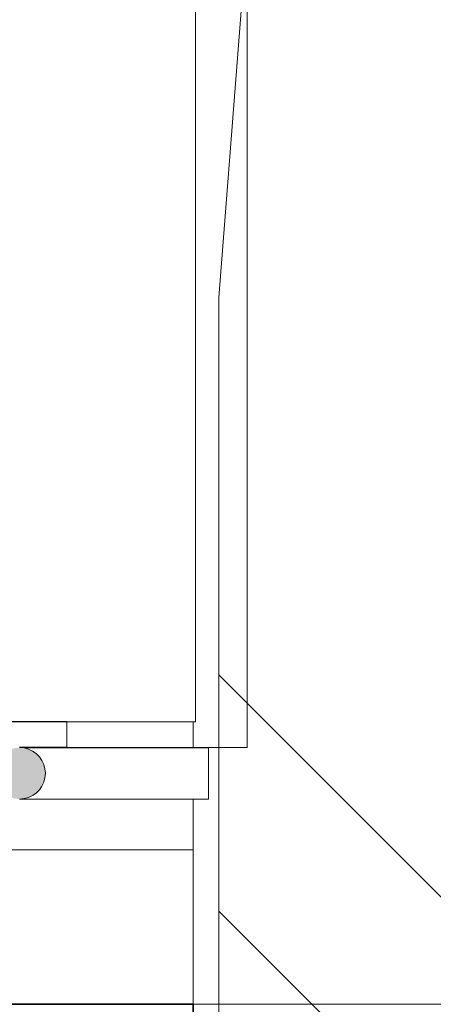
# Model space of a CAD drawing. Header units: millimetres. Extents: x -8078 to 241103, y -4319 to 602442.
# Tile 33 of 148: x 38455 to 38777, y 261512 to 262277. Entities that reach past the tile are written whole.
import ezdxf

# ---------------------------------------------------------------- set-up
doc = ezdxf.new("R2010")
doc.units = ezdxf.units.MM
doc.header["$MEASUREMENT"] = 0
doc.set_wipeout_variables(frame=1)
doc.linetypes.add('Wipeout_Contour', pattern=[1000, 0, -1000])
for name, color, linetype in [('#podkład', 252, 'Continuous'), ('- A - ocieplenie', 7, 'Continuous'), ('2D - Ogólne', 7, 'Continuous')]:
    doc.layers.add(name, color=color, linetype=linetype)

# ---------------------------------------------------------------- blocks, each defined once
blk = doc.blocks.new('qqe433333')
at = {"color": 252, "linetype": 'Continuous', "lineweight": 20, "ltscale": 100}
blk.add_line((-760.76, 684409.1), (-760.76, 683169.1), dxfattribs=at)
at = {"layer": '2D - Ogólne', "color": 252, "linetype": 'Continuous', "lineweight": 13, "ltscale": 100, "flags": 128}
blk.add_lwpolyline([(-802.6, 681469.49), (-802.6, 685156.01), (-154.45, 685156.01), (-154.45, 681469.49)], close=True, dxfattribs=at)
at = {"color": 252, "linetype": 'Wipeout_Contour', "lineweight": 0, "ltscale": 3745109.471471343}
blk.add_wipeout([(-502.6, 682839.49), (-332.6, 682839.49), (-332.6, 682969.49), (-802.6, 682969.49), (-802.6, 682966.53), (-552.6, 682966.53), (-552.6, 682959.49), (-502.6, 682959.49)], dxfattribs=at).dxf.layer = '- A - ocieplenie'
at = {"color": 252, "linetype": 'Wipeout_Contour', "lineweight": 0, "ltscale": 1875116.039601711}
blk.add_wipeout([(-800.89, 683189.1), (-800.89, 684389.1), (-1162.6, 684389.1), (-1162.6, 683189.1)], dxfattribs=at)
at = {"layer": '2D - Ogólne', "linetype": 'Continuous', "lineweight": 20}
h = blk.add_hatch(dxfattribs=at)
h.set_pattern_fill('Podwójny_szraf_1_4_0008', color=252, angle=90, style=0, pattern_type=2)
h.set_pattern_definition([(135, (-1702.6, 957497.23), (-459.6194, -459.6194), []), (135, (-1794.5, 957405.3), (-459.6194, -459.6194), [])])
h.paths.add_polyline_path([(-632.6, 667889.41), (-632.6, 660537.97), (4861.48, 660537.97), (4861.48, 667889.41), (4861.48, 675919.49), (4861.48, 690940.49), (3807.4, 690940.49), (-632.6, 690940.49), (-632.6, 685441.22), (-782.6, 683519.1), (-782.6, 682100.83), (516.78, 682100.83), (516.78, 681469.49), (3867.4, 681469.49), (3867.4, 675893.89), (1897.4, 675893.89), (1897.4, 667889.41)])
at = {"color": 252, "linetype": 'Continuous', "lineweight": 20, "ltscale": 100}
blk.add_line((-800.89, 684389.1), (-800.89, 683189.1), dxfattribs=at)
at = {"layer": '2D - Ogólne', "color": 252, "linetype": 'Continuous', "lineweight": 13, "ltscale": 100, "flags": 128}
blk.add_lwpolyline([(4861.48, 690940.49), (4861.48, 675919.49), (4861.48, 667889.41), (4861.48, 660537.97), (-632.6, 660537.97), (-632.6, 667889.41), (1897.4, 667889.41), (1897.4, 675893.89), (3867.4, 675893.89), (3867.4, 681469.49), (516.78, 681469.49), (516.78, 682100.83), (-782.6, 682100.83), (-782.6, 683519.1), (-632.6, 685441.22), (-632.6, 690940.49)], dxfattribs=at)
at = {"color": 252, "linetype": 'Wipeout_Contour', "lineweight": 0, "ltscale": 1874953.685618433}
blk.add_wipeout([(-802.6, 682969.49), (-802.6, 683089.49), (-1482.6, 683089.49), (-1482.6, 682969.49)], dxfattribs=at).dxf.layer = '- A - ocieplenie'
at = {"color": 252, "linetype": 'Wipeout_Contour', "lineweight": 0, "ltscale": 1874873.41315544}
blk.add_wipeout([(-1262.92, 683169.1), (-901.21, 683169.1), (-901.21, 683189.1), (-1262.92, 683189.1)], dxfattribs=at)
at = {"linetype": 'Continuous', "lineweight": 0}
blk.add_hatch(color=252, dxfattribs=at).paths.add_polyline_path([(-937.82, 683129.1), (-934.35, 683129.41), (-930.98, 683130.31), (-927.82, 683131.78), (-924.96, 683133.78), (-922.5, 683136.25), (-920.5, 683139.1), (-919.03, 683142.26), (-918.12, 683145.63), (-917.82, 683149.1), (-918.12, 683152.58), (-919.03, 683155.94), (-920.5, 683159.1), (-922.5, 683161.96), (-924.96, 683164.42), (-927.82, 683166.42), (-930.98, 683167.9), (-934.35, 683168.8), (-937.82, 683169.1), (-941.29, 683168.8), (-944.66, 683167.9), (-947.82, 683166.42), (-950.68, 683164.42), (-953.14, 683161.96), (-955.14, 683159.1), (-956.61, 683155.94), (-957.52, 683152.58), (-957.82, 683149.1), (-957.52, 683145.63), (-956.61, 683142.26), (-955.14, 683139.1), (-953.14, 683136.25), (-950.68, 683133.78), (-947.82, 683131.78), (-944.66, 683130.31), (-941.29, 683129.41)])
at = {"layer": '- A - ocieplenie', "color": 252, "linetype": 'Continuous', "lineweight": 20, "ltscale": 100}
for p, q in [((-1482.6, 683089.49), (-802.6, 683089.49)), ((-802.6, 683089.49), (-802.6, 682969.49)), ((-332.6, 682969.49), (-802.6, 682969.49))]:
    blk.add_line(p, q, dxfattribs=at)
at = {"layer": '- A - ocieplenie', "color": 252, "linetype": 'Continuous', "lineweight": 35, "ltscale": 100}
for p, q in [((-1482.6, 682969.49), (-802.6, 682969.49)), ((-802.6, 682969.49), (-802.6, 682839.49))]:
    blk.add_line(p, q, dxfattribs=at)
at = {"color": 252, "linetype": 'Continuous', "lineweight": 25, "ltscale": 100}
blk.add_line((-901.21, 683189.1), (-1262.92, 683189.1), dxfattribs=at)
at = {"color": 252, "linetype": 'Continuous', "lineweight": 20, "ltscale": 100}
blk.add_line((-901.21, 683189.1), (-800.89, 683189.1), dxfattribs=at)
at = {"color": 252, "linetype": 'Wipeout_Contour', "lineweight": 0, "ltscale": 1873976.910789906}
blk.add_wipeout([(-937.82, 683129.1), (-790.74, 683129.1), (-790.73, 683129.41), (-934.35, 683129.41)], dxfattribs=at)
at = {"color": 252, "linetype": 'Wipeout_Contour', "lineweight": 0, "ltscale": 1873970.892596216}
blk.add_wipeout([(-934.35, 683129.41), (-790.73, 683129.41), (-790.72, 683130.31), (-930.98, 683130.31)], dxfattribs=at)
at = {"color": 252, "linetype": 'Wipeout_Contour', "lineweight": 0, "ltscale": 1873965.780739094}
blk.add_wipeout([(-790.72, 683130.31), (-790.7, 683131.78), (-927.82, 683131.78), (-930.98, 683130.31)], dxfattribs=at)
at = {"color": 252, "linetype": 'Wipeout_Contour', "lineweight": 0, "ltscale": 1873961.730557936}
blk.add_wipeout([(-927.82, 683131.78), (-790.7, 683131.78), (-790.69, 683133.78), (-924.96, 683133.78)], dxfattribs=at)
at = {"color": 252, "linetype": 'Continuous', "lineweight": 13, "ltscale": 100}
for q in [(-790.73, 683129.41), (-937.82, 683129.1)]:
    blk.add_line((-790.74, 683129.1), q, dxfattribs=at)
at = {"color": 252, "linetype": 'Wipeout_Contour', "lineweight": 0, "ltscale": 1873958.86520162}
blk.add_wipeout([(-922.5, 683136.25), (-924.96, 683133.78), (-790.69, 683133.78), (-790.68, 683136.25)], dxfattribs=at)
at = {"color": 252, "linetype": 'Continuous', "lineweight": 13, "ltscale": 100}
for p, q in [((-790.73, 683129.41), (-790.72, 683130.31)), ((-790.72, 683130.31), (-790.7, 683131.78))]:
    blk.add_line(p, q, dxfattribs=at)
at = {"color": 252, "linetype": 'Wipeout_Contour', "lineweight": 0, "ltscale": 1873957.271792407}
blk.add_wipeout([(-790.68, 683136.25), (-790.67, 683139.1), (-920.5, 683139.1), (-922.5, 683136.25)], dxfattribs=at)
at = {"color": 252, "linetype": 'Continuous', "lineweight": 13, "ltscale": 100}
blk.add_line((-790.7, 683131.78), (-790.69, 683133.78), dxfattribs=at)
at = {"color": 252, "linetype": 'Wipeout_Contour', "lineweight": 0, "ltscale": 1873956.998767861}
blk.add_wipeout([(-790.67, 683139.1), (-790.66, 683142.26), (-919.03, 683142.26), (-920.5, 683139.1)], dxfattribs=at)
at = {"color": 252, "linetype": 'Continuous', "lineweight": 13, "ltscale": 100}
blk.add_line((-790.69, 683133.78), (-790.68, 683136.25), dxfattribs=at)
at = {"color": 252, "linetype": 'Wipeout_Contour', "lineweight": 0, "ltscale": 1873958.0543816}
blk.add_wipeout([(-918.12, 683145.63), (-919.03, 683142.26), (-790.66, 683142.26), (-790.66, 683145.63)], dxfattribs=at)
at = {"color": 252, "linetype": 'Continuous', "lineweight": 13, "ltscale": 100}
blk.add_line((-790.68, 683136.25), (-790.67, 683139.1), dxfattribs=at)
at = {"color": 252, "linetype": 'Wipeout_Contour', "lineweight": 0, "ltscale": 1873960.406581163}
blk.add_wipeout([(-918.12, 683145.63), (-790.66, 683145.63), (-790.66, 683149.1), (-917.82, 683149.1)], dxfattribs=at)
at = {"color": 252, "linetype": 'Continuous', "lineweight": 13, "ltscale": 100}
blk.add_line((-790.67, 683139.1), (-790.66, 683142.26), dxfattribs=at)
at = {"color": 252, "linetype": 'Wipeout_Contour', "lineweight": 0, "ltscale": 1873963.97931538}
blk.add_wipeout([(-917.82, 683149.1), (-790.66, 683149.1), (-790.66, 683152.58), (-918.12, 683152.58)], dxfattribs=at)
at = {"color": 252, "linetype": 'Continuous', "lineweight": 13, "ltscale": 100}
blk.add_line((-790.66, 683142.26), (-790.66, 683145.63), dxfattribs=at)
at = {"color": 252, "linetype": 'Wipeout_Contour', "lineweight": 0, "ltscale": 1873968.663870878}
blk.add_wipeout([(-918.12, 683152.58), (-790.66, 683152.58), (-790.66, 683155.94), (-919.03, 683155.94)], dxfattribs=at)
at = {"color": 252, "linetype": 'Continuous', "lineweight": 13, "ltscale": 100}
blk.add_line((-790.66, 683145.63), (-790.66, 683149.1), dxfattribs=at)
at = {"color": 252, "linetype": 'Wipeout_Contour', "lineweight": 0, "ltscale": 1873974.322657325}
blk.add_wipeout([(-790.66, 683155.94), (-790.67, 683159.1), (-920.5, 683159.1), (-919.03, 683155.94)], dxfattribs=at)
at = {"color": 252, "linetype": 'Continuous', "lineweight": 13, "ltscale": 100}
blk.add_line((-790.66, 683149.1), (-790.66, 683152.58), dxfattribs=at)
at = {"color": 252, "linetype": 'Wipeout_Contour', "lineweight": 0, "ltscale": 1873980.78368041}
blk.add_wipeout([(-920.5, 683159.1), (-790.67, 683159.1), (-790.68, 683161.96), (-922.5, 683161.96)], dxfattribs=at)
at = {"color": 252, "linetype": 'Continuous', "lineweight": 13, "ltscale": 100}
blk.add_line((-790.66, 683152.58), (-790.66, 683155.94), dxfattribs=at)
at = {"color": 252, "linetype": 'Wipeout_Contour', "lineweight": 0, "ltscale": 1873987.850685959}
blk.add_wipeout([(-924.96, 683164.42), (-922.5, 683161.96), (-790.68, 683161.96), (-790.69, 683164.42)], dxfattribs=at)
at = {"color": 252, "linetype": 'Continuous', "lineweight": 13, "ltscale": 100}
blk.add_line((-790.66, 683155.94), (-790.67, 683159.1), dxfattribs=at)
at = {"color": 252, "linetype": 'Wipeout_Contour', "lineweight": 0, "ltscale": 1873995.308855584}
blk.add_wipeout([(-790.69, 683164.42), (-790.7, 683166.42), (-927.82, 683166.42), (-924.96, 683164.42)], dxfattribs=at)
at = {"color": 252, "linetype": 'Continuous', "lineweight": 13, "ltscale": 100}
blk.add_line((-790.67, 683159.1), (-790.68, 683161.96), dxfattribs=at)
at = {"color": 252, "linetype": 'Wipeout_Contour', "lineweight": 0, "ltscale": 1874002.931575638}
blk.add_wipeout([(-790.7, 683166.42), (-790.72, 683167.9), (-930.98, 683167.9), (-927.82, 683166.42)], dxfattribs=at)
at = {"color": 252, "linetype": 'Wipeout_Contour', "lineweight": 0, "ltscale": 1874010.48718206}
blk.add_wipeout([(-934.35, 683168.8), (-930.98, 683167.9), (-790.72, 683167.9), (-790.73, 683168.8)], dxfattribs=at)
at = {"color": 252, "linetype": 'Continuous', "lineweight": 13, "ltscale": 100}
blk.add_line((-790.68, 683161.96), (-790.69, 683164.42), dxfattribs=at)
at = {"color": 252, "linetype": 'Wipeout_Contour', "lineweight": 0, "ltscale": 1874017.745970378}
blk.add_wipeout([(-790.73, 683168.8), (-790.74, 683169.1), (-937.82, 683169.1), (-934.35, 683168.8)], dxfattribs=at)
at = {"color": 252, "linetype": 'Continuous', "lineweight": 20, "ltscale": 100}
blk.add_line((-901.21, 683189.1), (-901.21, 683169.1), dxfattribs=at)
at = {"color": 252, "linetype": 'Continuous', "lineweight": 25, "ltscale": 100}
blk.add_line((-901.21, 683169.1), (-937.82, 683169.1), dxfattribs=at)
at = {"color": 252, "linetype": 'Continuous', "lineweight": 13, "ltscale": 100}
for p, q in [((-790.73, 683168.8), (-790.74, 683169.1)), ((-790.72, 683167.9), (-790.73, 683168.8)), ((-790.7, 683166.42), (-790.72, 683167.9)), ((-790.69, 683164.42), (-790.7, 683166.42))]:
    blk.add_line(p, q, dxfattribs=at)
at = {"color": 252, "linetype": 'Continuous', "lineweight": 13, "ltscale": 100, "flags": 128}
blk.add_lwpolyline([(-937.82, 683129.1), (-934.35, 683129.41), (-930.98, 683130.31), (-927.82, 683131.78), (-924.96, 683133.78), (-922.5, 683136.25), (-920.5, 683139.1), (-919.03, 683142.26), (-918.12, 683145.63), (-917.82, 683149.1), (-918.12, 683152.58), (-919.03, 683155.94), (-920.5, 683159.1), (-922.5, 683161.96), (-924.96, 683164.42), (-927.82, 683166.42), (-930.98, 683167.9), (-934.35, 683168.8), (-937.82, 683169.1)], dxfattribs=at)
at = {"color": 252, "linetype": 'Continuous', "lineweight": 20, "ltscale": 100, "flags": 128}
blk.add_lwpolyline([(-901.21, 683169.1), (-800.89, 683169.1), (-760.76, 683169.1)], dxfattribs=at)

msp = doc.modelspace()

# ---------------------------------------------------------------- block references
at = {"layer": '#podkład'}
msp.add_blockref('qqe433333', (39392.7, -421457.7), dxfattribs=at)

doc.saveas('drawing.dxf')
